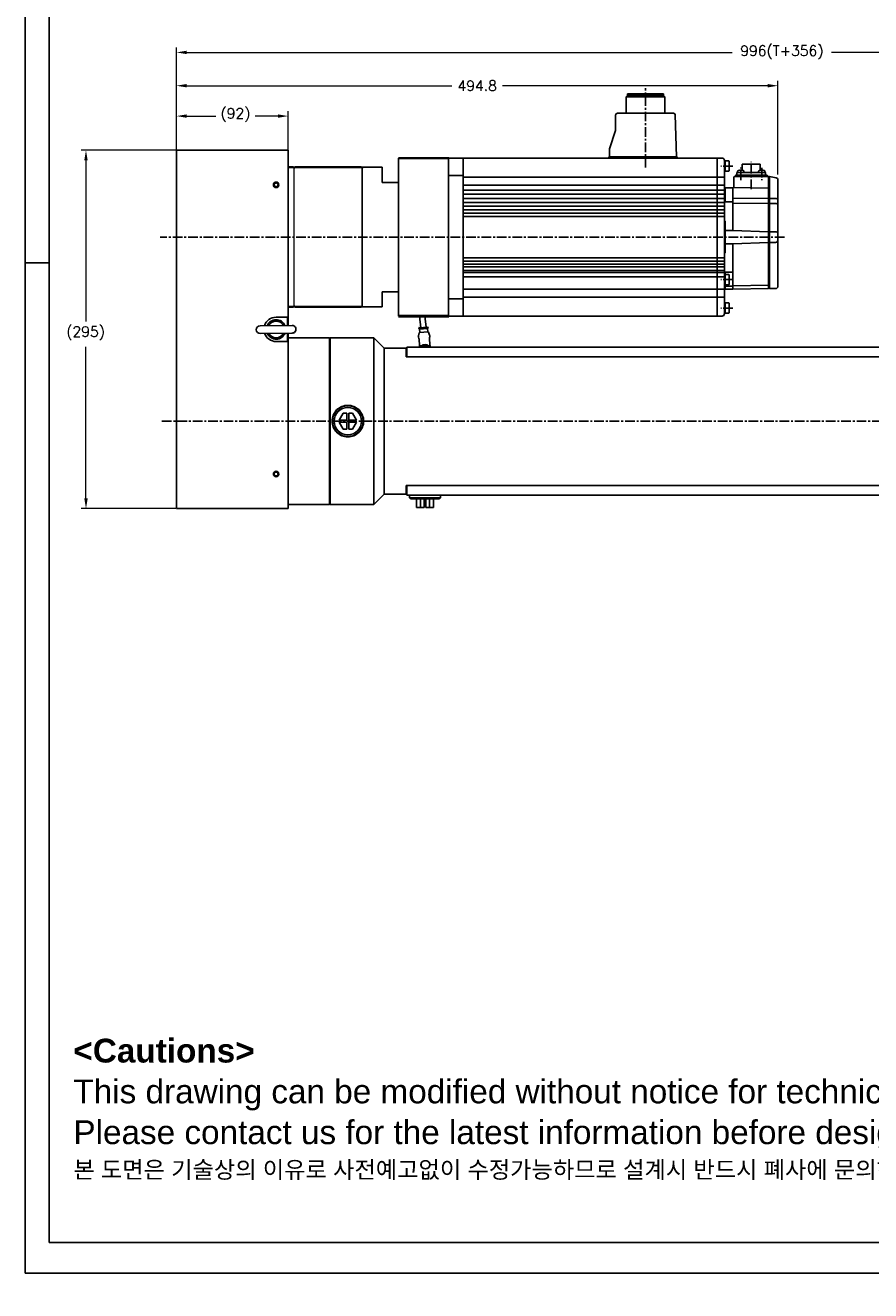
# Model space of a CAD drawing. Extents: x 0 to 2359, y -14 to 1663.
# Tile 1 of 37: x 0 to 695, y -14 to 1027. Entities that reach past the tile are written whole.
import ezdxf

# ---------------------------------------------------------------- set-up
doc = ezdxf.new("R2010")
doc.units = 0
doc.header["$LTSCALE"] = 25.4
doc.linetypes.add('CENTER', pattern=[2, 1.25, -0.25, 0.25, -0.25])
doc.layers.get('0').update_dxf_attribs({"linetype": 'CONTINUOUS'})
doc.layers.get('Defpoints').update_dxf_attribs({"linetype": 'CONTINUOUS'})
for name, color, linetype, lineweight in [('AM_0', 7, 'CONTINUOUS', 50), ('AM_5_Dimension', 6, 'CONTINUOUS', 13), ('ATA-DIM', 252, 'CONTINUOUS', 25), ('ATA-TEXT', 7, 'CONTINUOUS', 25), ('Layer0000', 7, 'CONTINUOUS', 25), ('외형선(ISO)', 7, 'CONTINUOUS', 35)]:
    doc.layers.add(name, color=color, linetype=linetype, lineweight=lineweight)
doc.layers.add('ATA-CENTER', color=133, linetype='CENTER')
doc.styles.get("Standard").update_dxf_attribs({"font": 'simplex.shx'})
doc.styles.add('주 문자 (ISO)', font='arial.ttf')
doc.dimstyles.new('ata_A1', dxfattribs={"dimtxt": 4.2, "dimasz": 4.2, "dimexe": 2, "dimexo": 2, "dimgap": 2, "dimtad": 0, "dimtih": 1, "dimtoh": 1, "dimdec": 6, "dimdsep": 46, "dimtxsty": 'Standard', "dimcen": 0, "dimclrd": 252, "dimclre": 252, "dimclrt": 4, "dimadec": 6, "dimazin": 2, "dimtfac": 1, "dimtdec": 6, "dimtofl": 0, "dimtmove": 0, "dimatfit": 3, "dimfxl": 0, "dimtolj": 1, "dimtzin": 0, "dimlwd": 0, "dimlwe": 0, "dimarcsym": 0})

# ---------------------------------------------------------------- blocks, each defined once
blk = doc.blocks.new('DEH')
at = {"color": 0, "ltscale": 5}
blk.add_line((12758.4, -3927.5), (12758.4, -3797.5), dxfattribs=at)
for p, q in [((12667.8, -3920), (12667.8, -3805)), ((12728.6, -3805), (12744.9, -3805)), ((12744.9, -3817.5), (12744.9, -3805)), ((12744.9, -3907.5), (12744.9, -3920)), ((12728.6, -3920), (12744.9, -3920))]:
    blk.add_line(p, q)
at = {"color": 7}
for p, q in [((12728.6, -3920), (12728.6, -3805)), ((12728.6, -3919.5), (12728.6, -3805.5))]:
    blk.add_line(p, q, dxfattribs=at)
at = {"ltscale": 5}
for p, q in [((12758.4, -3817.5), (12744.9, -3817.5)), ((12758.4, -3907.5), (12744.9, -3907.5))]:
    blk.add_line(p, q, dxfattribs=at)
at = {"layer": 'AM_0'}
blk.add_line((12758.4, -3927.5), (12799.9, -3927.5), dxfattribs=at)
at = {"layer": 'AM_5_Dimension', "color": 0}
for p, q in [((12672.6, -3919.5), (12672.6, -3805.5)), ((12728.6, -3805), (12728.6, -3920))]:
    blk.add_line(p, q, dxfattribs=at)
at = {"layer": 'Layer0000', "color": 7, "linetype": 'Continuous', "lineweight": 25}
for p, q in [((12799.6, -3811.7), (12799.6, -3797.5)), ((12799.6, -3913.4), (12799.6, -3811.7)), ((12799.6, -3913.4), (12799.6, -3927.5))]:
    blk.add_line(p, q, dxfattribs=at)
at = {"layer": '외형선(ISO)'}
for p, q in [((12799.9, -3797.5), (12758.4, -3797.5)), ((12672.1, -3805), (12667.8, -3805)), ((12672.6, -3805.5), (12672.1, -3805)), ((12673.1, -3805), (12672.6, -3805.5)), ((12673.1, -3805), (12728.1, -3805)), ((12728.6, -3805.5), (12728.1, -3805)), ((12728.6, -3805.5), (12729.1, -3805)), ((12667.8, -3920), (12672.1, -3920)), ((12672.6, -3919.5), (12672.1, -3920)), ((12672.6, -3919.5), (12673.1, -3920)), ((12673.1, -3920), (12728.1, -3920)), ((12728.6, -3919.5), (12728.1, -3920))]:
    blk.add_line(p, q, dxfattribs=at)
blk = doc.blocks.new('*D15102')
at = {"layer": 'ATA-DIM', "color": 252, "lineweight": 0}
for p, q in [((123.8, 924.3), (45.9, 924.3)), ((49.9, 915.9), (49.9, 783.2)), ((49.9, 637.7), (49.9, 762.4)), ((123.8, 629.3), (45.9, 629.3))]:
    blk.add_line(p, q, dxfattribs=at)
at = {"layer": 'ATA-DIM', "color": 252}
for points in [[(51.3, 915.9), (48.5, 915.9), (49.9, 924.3)], [(48.5, 637.7), (51.3, 637.7), (49.9, 629.3)]]:
    blk.add_solid(points, dxfattribs=at)
at = {"layer": 'Defpoints', "color": 0}
for p in [(49.9, 924.3), (127.8, 924.3), (127.8, 629.3)]:
    blk.add_point(p, dxfattribs=at)
at = {"layer": 'ATA-DIM', "color": 4, "insert": (33.7, 779.2), "char_height": 8.4, "attachment_point": 1}
blk.add_mtext('\\A1;(295)', dxfattribs=at)
blk = doc.blocks.new('*D15103')
at = {"layer": 'ATA-DIM', "color": 252, "lineweight": 0}
for p, q in [((124.3, 924.3), (124.3, 956.4)), ((132.7, 952.4), (156.6, 952.4)), ((207.9, 952.4), (189, 952.4)), ((216.3, 924.3), (216.3, 956.4))]:
    blk.add_line(p, q, dxfattribs=at)
at = {"layer": 'ATA-DIM', "color": 252}
for points in [[(132.7, 953.8), (132.7, 951), (124.3, 952.4)], [(207.9, 951), (207.9, 953.8), (216.3, 952.4)]]:
    blk.add_solid(points, dxfattribs=at)
at = {"layer": 'Defpoints', "color": 0}
for p in [(216.3, 952.4), (124.3, 920.3), (216.3, 920.3)]:
    blk.add_point(p, dxfattribs=at)
at = {"layer": 'ATA-DIM', "color": 4, "insert": (160.6, 958.8), "char_height": 8.4, "attachment_point": 1}
blk.add_mtext('\\A1;(92)', dxfattribs=at)
blk = doc.blocks.new('*D15191')
at = {"layer": 'ATA-DIM', "color": 252, "lineweight": 0}
for p, q in [((124.3, 927.8), (124.3, 981.4)), ((619.1, 904.2), (619.1, 981.4)), ((132.7, 977.4), (350.9, 977.4)), ((610.7, 977.4), (392.5, 977.4))]:
    blk.add_line(p, q, dxfattribs=at)
at = {"layer": 'ATA-DIM', "color": 252}
for points in [[(132.7, 978.8), (132.7, 976), (124.3, 977.4)], [(610.7, 976), (610.7, 978.8), (619.1, 977.4)]]:
    blk.add_solid(points, dxfattribs=at)
at = {"layer": 'Defpoints', "color": 0}
for p in [(124.3, 977.4), (124.3, 923.8), (619.1, 900.2)]:
    blk.add_point(p, dxfattribs=at)
at = {"layer": 'ATA-DIM', "color": 4, "insert": (371.7, 977.4), "char_height": 8.4, "attachment_point": 5}
blk.add_mtext('\\A1;494.8', dxfattribs=at)
blk = doc.blocks.new('*D15104')
at = {"layer": 'ATA-DIM', "color": 252, "lineweight": 0}
for p, q in [((124.3, 927.8), (124.3, 1008.8)), ((132.7, 1004.8), (581.4, 1004.8)), ((1111.9, 1004.8), (663.2, 1004.8)), ((1120.3, 777.3), (1120.3, 1008.8))]:
    blk.add_line(p, q, dxfattribs=at)
at = {"layer": 'ATA-DIM', "color": 252}
for points in [[(132.7, 1006.2), (132.7, 1003.4), (124.3, 1004.8)], [(1111.9, 1003.4), (1111.9, 1006.2), (1120.3, 1004.8)]]:
    blk.add_solid(points, dxfattribs=at)
at = {"layer": 'Defpoints', "color": 0}
for p in [(1120.3, 1004.8), (124.3, 923.8), (1120.3, 773.3)]:
    blk.add_point(p, dxfattribs=at)
at = {"layer": 'ATA-DIM', "color": 4, "insert": (622.3, 1004.8), "char_height": 8.4, "attachment_point": 5}
blk.add_mtext('\\A1;996(T+356)', dxfattribs=at)
blk = doc.blocks.new('ata-Border-A1-002')
at = {"color": 253, "ltscale": 0.5}
for p, q in [((0, 594), (0, 0)), ((7, 297), (0, 297)), ((0, 0), (841, 0))]:
    blk.add_line(p, q, dxfattribs=at)
at = {"ltscale": 0.5}
blk.add_line((7, 9), (7, 585), dxfattribs=at)
blk.add_line((834, 9), (7, 9))

msp = doc.modelspace()

# ---------------------------------------------------------------- linework, layer by layer
at = {"color": 7, "linetype": 'Continuous'}
for p, q in [((495.2204271, 969.2115976), (494.2204271, 968.2115976)), ((495.2204271, 970.8015976), (510.0954271, 970.8015976)), ((495.2204271, 970.8015976), (495.2204271, 969.2115976)), ((510.0954271, 969.2115976), (495.2204271, 969.2115976)), ((510.0954271, 970.8015976), (524.9704271, 970.8015976)), ((524.9704271, 969.2115976), (510.0954271, 969.2115976)), ((524.9704271, 969.2115976), (524.9704271, 970.8015976)), ((525.9704271, 968.2115976), (524.9704271, 969.2115976)), ((494.2204271, 968.2115976), (494.1174751, 954.7515976)), ((494.2204271, 968.2115976), (510.0954271, 968.2115976)), ((510.0954271, 968.2115976), (525.9704271, 968.2115976)), ((526.0733791, 954.7515976), (525.9704271, 968.2115976)), ((485.5954271, 953.2515976), (485.5954271, 940.5515976)), ((533.1386457, 954.7515976), (487.0954271, 954.7515976)), ((534.6380049, 953.2954385), (535.5866884, 918.8015976)), ((485.5954271, 940.5515976), (480.5954271, 925.5515976)), ((573.0954271, 917.8015976), (348.0954271, 917.8015976)), ((360.0954271, 917.8015976), (360.0954271, 787.8015976)), ((480.0954271, 918.8015976), (480.0954271, 917.8015976)), ((480.5954271, 925.5515976), (480.5954271, 918.8015976)), ((536.0954271, 917.8015976), (536.0954271, 918.8015976)), ((569.0954271, 787.801758), (569.0954271, 917.801558)), ((575.0954271, 915.8015976), (575.0954271, 789.8015976)), ((578.6954271, 915.5517574), (575.0954271, 915.5517574)), ((578.6954271, 907.0517574), (575.0954271, 907.0517574)), ((575.5954271, 915.5517574), (575.5954271, 907.0517574)), ((578.6954271, 915.5517574), (579.0954271, 915.1517574)), ((578.6954271, 907.0517574), (579.0954271, 907.4517574)), ((579.0954271, 915.1517574), (579.0954271, 907.4517574)), ((585.7153487, 906.001597), (585.7894734, 906.8488459)), ((604.4953487, 912.8015976), (589.6953487, 912.8015976)), ((589.6953487, 912.8015976), (589.6953487, 907.8926854)), ((591.1412241, 906.8488459), (591.2153487, 906.001597)), ((602.9753487, 906.001597), (603.0494734, 906.8488459)), ((604.4953487, 907.8926854), (604.4953487, 912.8015976)), ((608.4012241, 906.8488459), (608.4753487, 906.001597)), ((348.0954271, 903.6075675), (360.0954271, 903.6075675)), ((360.0954271, 902.2106043), (575.0954271, 902.2107647)), ((582.8954271, 894.301797), (582.8954271, 901.801597)), ((583.8954271, 902.801597), (611.3954271, 902.801597)), ((584.0953487, 902.801597), (584.0953487, 903.801597)), ((584.0953487, 903.801597), (610.0953487, 903.801597)), ((610.0953487, 902.801597), (584.0953487, 902.801597)), ((585.3953487, 906.001597), (608.7953487, 906.001597)), ((585.3953487, 903.801597), (585.3953487, 906.001597)), ((591.2153487, 906.001597), (585.7153487, 906.001597)), ((608.4753487, 906.001597), (602.9753487, 906.001597)), ((608.7953487, 906.001597), (608.7953487, 903.801597)), ((610.0953487, 903.801597), (610.0953487, 902.801597)), ((611.3954271, 902.801597), (612.0954271, 902.801597)), ((611.3954271, 810.401597), (611.3954271, 902.801597)), ((617.5144853, 901.6403702), (612.0954271, 902.801597)), ((612.0954271, 902.801597), (612.0954271, 810.401597)), ((619.0954271, 812.401597), (619.0954271, 899.6847654)), ((575.0954271, 895.4081037), (360.0954271, 895.4079433)), ((575.0954271, 891.3897646), (360.0954271, 891.3896041)), ((575.0954271, 888.0780279), (360.0954271, 888.0778675)), ((575.0954271, 893.101597), (575.0954271, 892.751597)), ((575.0954271, 892.751597), (575.0954271, 890.301597)), ((575.0954271, 890.301597), (575.0954271, 852.801597)), ((575.7954271, 887.301397), (575.0954271, 887.301597)), ((575.7954271, 893.301397), (575.2954271, 893.301597)), ((575.7954271, 893.301797), (575.7954271, 881.801597)), ((581.8954271, 893.301797), (575.7954271, 893.301797)), ((575.7954271, 890.301397), (575.7954271, 893.301397)), ((581.8954271, 858.301597), (581.8954271, 893.301797)), ((611.3954271, 893.0883504), (582.6983342, 893.7056928)), ((575.0954271, 884.6532236), (360.0954271, 884.6530631)), ((575.0954271, 881.345118), (360.0954271, 881.3449576)), ((575.0954271, 878.3416954), (360.0954271, 878.341535)), ((575.0954271, 875.1859193), (360.0954271, 875.1857589)), ((575.0954271, 865.801597), (575.0954271, 881.801597)), ((575.0954271, 881.801597), (581.8954271, 881.801597)), ((581.8954271, 884.8883291), (611.3954271, 884.6208129)), ((581.8954271, 880.7132193), (611.3954271, 880.4703971)), ((612.0954271, 884.6208129), (617.0954271, 884.6208129)), ((612.0954271, 880.4703971), (617.0954271, 880.4703971)), ((575.0954271, 872.5517574), (360.0954271, 872.551597)), ((575.0954271, 869.8017574), (360.0954271, 869.801597)), ((575.5954271, 865.801597), (575.0954271, 865.801597)), ((575.7954271, 865.601597), (575.7954271, 840.001597)), ((581.8954271, 858.301597), (575.7954271, 858.301597)), ((611.3954271, 857.201597), (581.8954271, 858.301597)), ((612.0954271, 857.201597), (617.0954271, 857.201597)), ((575.0954271, 852.801597), (575.0954271, 815.301597)), ((575.7954271, 840.001597), (575.7954271, 852.801397)), ((581.8954271, 847.301597), (575.7954271, 847.301597)), ((611.3954271, 848.401597), (581.8954271, 847.301597)), ((581.8954271, 809.801597), (581.8954271, 847.301597)), ((612.0954271, 848.401597), (617.0954271, 848.401597)), ((575.0954271, 835.8017244), (360.0954271, 835.8015639)), ((575.0954271, 823.801597), (575.0954271, 839.801597)), ((575.0954271, 839.801597), (575.5954271, 839.801597)), ((575.0954271, 833.0625458), (360.0954271, 833.0623853)), ((575.0954271, 830.4175955), (360.0954271, 830.4174351)), ((575.0954271, 828.2371253), (360.0954271, 828.2369648)), ((575.0954271, 825.2882194), (360.0954271, 825.2880589)), ((575.0954271, 823.6616298), (360.0954271, 823.6614693)), ((581.8954271, 823.801597), (575.0954271, 823.801597)), ((575.7954271, 822.0517574), (575.7954271, 823.801597)), ((575.0954271, 820.0017574), (360.0954271, 820.001597)), ((578.6954271, 822.0517574), (575.0954271, 822.0517574)), ((575.0954271, 815.301597), (575.0954271, 812.851597)), ((575.0954271, 813.5517574), (578.6954271, 813.5517574)), ((575.0954271, 812.851597), (575.0954271, 812.501597)), ((575.5954271, 822.0517574), (575.5954271, 813.5517574)), ((575.7954271, 813.5517574), (575.7954271, 809.801597)), ((575.7954271, 812.301397), (575.7954271, 813.5517574)), ((579.0954271, 821.6517574), (578.6954271, 822.0517574)), ((578.6954271, 813.5517574), (579.0954271, 813.9517574)), ((579.0954271, 813.9517574), (579.0954271, 821.6517574)), ((611.3954271, 813.1511559), (582.0918454, 812.6263144)), ((348.0953271, 801.9955603), (360.0954271, 801.9955603)), ((575.0954271, 809.8017574), (360.0954271, 809.801597)), ((360.0954271, 803.3925897), (575.0954271, 803.3927502)), ((575.2954271, 812.301597), (575.7954271, 812.301397)), ((575.7954271, 812.301397), (581.8954271, 812.301397)), ((581.8954269, 809.801597), (575.7954271, 809.801597)), ((611.3954271, 810.401597), (581.8954271, 809.8732375)), ((612.0954271, 810.801597), (611.3954271, 810.801597)), ((612.0954271, 810.401597), (617.0954271, 810.401597)), ((575.0954271, 798.5517574), (578.6954271, 798.5517574)), ((575.5954271, 790.0517574), (575.5954271, 798.5517574)), ((579.0954271, 798.1517574), (578.6954271, 798.5517574)), ((579.0954271, 798.1517574), (579.0954271, 790.4517574)), ((573.0954271, 787.8015976), (348.0954271, 787.8015976)), ((575.0954271, 790.0517574), (578.6954271, 790.0517574)), ((579.0954271, 790.4517574), (578.6954271, 790.0517574))]:
    msp.add_line(p, q, dxfattribs=at)
for p, q in [((124.2953176, 923.8015976), (124.2953176, 629.8015976)), ((216.2953176, 924.3015976), (124.7953176, 924.3015976)), ((216.2953176, 924.3015976), (216.2953176, 923.8015976)), ((216.2953176, 782.8015976), (216.2953176, 923.8015976)), ((348.0954271, 903.6076011), (348.0954271, 917.8015976)), ((348.0954271, 917.8015976), (348.0954271, 787.8015976)), ((480.0954271, 918.8015976), (536.0954271, 918.8015976)), ((348.0954271, 903.6076011), (348.0954271, 801.995594)), ((348.0954271, 787.8015976), (348.0954271, 801.995594)), ((206.2953176, 786.8015976), (216.2953176, 786.8015976)), ((215.7953176, 786.8015976), (215.7953176, 780.0858322)), ((216.2953176, 780.0928807), (216.2953176, 786.8015976)), ((325.2415178, 778.068198), (324.2021401, 787.8015976)), ((329.7160785, 778.5460124), (328.727724, 787.8015976)), ((219.39961, 780.1366419), (193.1022228, 779.7659273)), ((193.1910252, 773.4665532), (219.4884123, 773.8372678)), ((196.7953176, 779.8179889), (196.7953176, 779.9240966)), ((215.7953176, 773.7852062), (215.7953176, 766.8015976)), ((216.2953176, 766.8015976), (216.2953176, 773.7922547)), ((324.0417807, 774.1267341), (323.3644099, 771.4682856)), ((324.1364418, 778.5809339), (323.7388533, 777.0505995)), ((331.4212845, 777.5704559), (323.7388533, 777.0505995)), ((330.8211546, 778.5332765), (324.1364418, 778.0809339)), ((331.3161296, 774.756937), (324.2220856, 774.2768957)), ((324.4132484, 774.4902887), (324.2377125, 777.0843564)), ((325.2339319, 778.1551991), (325.1225231, 779.8015976)), ((329.7236645, 778.4590113), (329.632814, 779.8015976)), ((330.8211546, 779.0332765), (331.4212845, 777.5704559)), ((331.0979613, 774.9426313), (330.9224253, 777.536699)), ((331.5150205, 774.6324349), (332.5443612, 772.0894765)), ((332.7791347, 770.834767), (332.7566941, 771.1663945)), ((216.2953176, 766.8015976), (206.2953176, 766.8015976)), ((216.2953176, 629.8015976), (216.2953176, 766.8015976)), ((216.9580724, 769.8015976), (250.2953176, 769.8015976)), ((250.2953176, 769.3015976), (250.7953176, 769.8015976)), ((250.2953176, 632.8015976), (250.2953176, 769.8015976)), ((286.7953176, 769.8015976), (250.7953176, 769.8015976)), ((250.7953176, 769.8015976), (250.7953176, 632.8015976)), ((295.2953176, 761.3015976), (286.7953176, 769.8015976)), ((286.7953176, 769.8015976), (286.7953176, 632.8015976)), ((313.2953176, 761.3015976), (295.2953176, 761.3015976)), ((295.2953176, 761.3015976), (295.2953176, 641.3015976)), ((313.2953176, 754.3015976), (313.2953176, 761.3015976)), ((313.7953176, 760.8015976), (313.2953176, 761.3015976)), ((313.7953176, 754.3015976), (313.7953176, 762.3015976)), ((313.7953176, 762.3015976), (983.7953176, 762.3015976)), ((323.3008105, 770.1933857), (323.2783699, 770.5250132)), ((323.9055053, 768.6631053), (324.2512025, 763.5543964)), ((324.7953176, 763.3015976), (324.7953176, 762.9015976)), ((324.8953176, 762.9015976), (324.7953176, 762.9015976)), ((324.7953176, 762.9015976), (324.7953176, 762.3015976)), ((325.4953176, 763.4015976), (324.8953176, 763.4015976)), ((324.8953176, 762.9015976), (324.9953176, 762.9015976)), ((324.9853176, 762.5398916), (324.9953176, 762.5398916)), ((324.9853176, 762.4864879), (324.9853176, 762.5398916)), ((324.9853176, 762.4864879), (324.9953176, 762.4864879)), ((324.9853176, 762.4213539), (324.9853176, 762.4864879)), ((324.9853176, 762.4213539), (324.9953176, 762.4213539)), ((324.9853176, 762.4015976), (324.9853176, 762.4213539)), ((324.9853176, 762.4015976), (324.9853176, 762.3015976)), ((324.9953176, 762.4015976), (324.9853176, 762.4015976)), ((324.9953176, 762.3015976), (324.9953176, 762.9015976)), ((325.0053176, 762.3015976), (325.0053176, 762.8915976)), ((332.0953176, 763.4015976), (325.4953176, 763.4015976)), ((325.5053176, 763.3915976), (332.0853176, 763.3915976)), ((332.6953176, 763.4015976), (332.0953176, 763.4015976)), ((332.7318084, 764.1282638), (332.3861112, 769.2369727)), ((332.5853176, 762.8915976), (332.5853176, 762.3015976)), ((332.5953176, 762.9015976), (332.5953176, 762.3015976)), ((332.6953176, 762.9015976), (332.5953176, 762.9015976)), ((332.6953176, 762.9015976), (332.7953176, 762.9015976)), ((332.7953176, 762.9015976), (332.7953176, 763.3015976)), ((332.7953176, 762.3015976), (332.7953176, 762.9015976)), ((333.356559, 762.3015976), (333.3363669, 762.5999972)), ((313.7953176, 754.3015976), (313.2953176, 754.3015976)), ((983.7953176, 754.3015976), (313.7953176, 754.3015976)), ((264.4904255, 700.5065197), (258.2468697, 700.5448178)), ((261.5027411, 694.824739), (258.2468697, 700.5448178)), ((258.2566839, 702.1447877), (261.5824818, 707.8244944)), ((258.2566839, 702.1447877), (264.5002398, 702.1064896)), ((261.5824818, 707.8244944), (264.535203, 707.8063824)), ((264.4554623, 694.806627), (264.4904255, 700.5065197)), ((264.5002398, 702.1064896), (264.535203, 707.8063824)), ((266.0903954, 700.4967055), (266.0554322, 694.7968127)), ((272.3339513, 700.4584074), (266.0903954, 700.4967055)), ((266.1351729, 707.7965682), (266.1002097, 702.0966754)), ((266.1002097, 702.0966754), (272.3437655, 702.0583773)), ((266.1351729, 707.7965682), (269.0878941, 707.7784561)), ((272.3339513, 700.4584074), (269.0081534, 694.7787007)), ((269.0878941, 707.7784561), (272.3437655, 702.0583773)), ((264.4554623, 694.806627), (261.5027411, 694.824739)), ((269.0081534, 694.7787007), (266.0554322, 694.7968127)), ((313.2953176, 648.3015976), (313.7953176, 648.3015976)), ((313.2953176, 641.3015976), (313.2953176, 648.3015976)), ((313.7953176, 648.3015976), (313.7953176, 640.3015976)), ((313.7953176, 648.3015976), (983.7953176, 648.3015976)), ((295.2953176, 641.3015976), (286.7953176, 632.8015976)), ((313.2953176, 641.3015976), (295.2953176, 641.3015976)), ((313.7953176, 641.8015976), (313.2953176, 641.3015976)), ((983.7953176, 640.3015976), (313.7953176, 640.3015976)), ((316.0953176, 638.0953451), (316.0953176, 640.3015976)), ((341.4953176, 638.0953451), (316.0953176, 638.0953451)), ((317.4701286, 637.3015976), (316.0953176, 638.0953451)), ((317.4701286, 637.3015976), (340.1205066, 637.3015976)), ((321.7471737, 637.3015976), (321.7471737, 630.3015976)), ((325.0053387, 637.3015976), (325.0053387, 630.3015976)), ((327.9580669, 630.3015976), (327.9580669, 637.3015976)), ((327.9907444, 630.3015976), (327.9907444, 637.3015976)), ((327.9999171, 637.3015976), (327.9999171, 630.3015976)), ((328.0325946, 637.3015976), (328.0325946, 630.3015976)), ((329.5580406, 637.3015976), (329.5580406, 630.3015976)), ((332.5107688, 637.3015976), (332.5107688, 630.3015976)), ((335.8342888, 630.3015976), (335.8342888, 637.3015976)), ((335.8434615, 637.3015976), (335.8434615, 630.3015976)), ((340.1205066, 637.3015976), (341.4953176, 638.0953451)), ((341.4953176, 638.0953451), (341.4953176, 640.3015976)), ((124.7953176, 629.3015976), (216.2953176, 629.3015976)), ((216.2953176, 632.8015976), (250.2953176, 632.8015976)), ((216.2953176, 629.8015976), (216.2953176, 629.3015976)), ((250.2953176, 633.3015976), (250.7953176, 632.8015976)), ((286.7953176, 632.8015976), (250.7953176, 632.8015976)), ((321.7471737, 630.3015976), (325.0053387, 630.3015976)), ((325.0053387, 630.3015976), (327.9580669, 630.3015976)), ((327.9907444, 630.3015976), (327.9580669, 630.3015976)), ((327.9999171, 630.3015976), (327.9907444, 630.3015976)), ((328.0325946, 630.3015976), (327.9999171, 630.3015976)), ((329.5580406, 630.3015976), (332.5107688, 630.3015976)), ((332.5107688, 630.3015976), (335.8342888, 630.3015976)), ((335.8434615, 630.3015976), (335.8342888, 630.3015976))]:
    msp.add_line(p, q)
for centre, radius in [((206.2953176, 895.8015976), 2.25), ((206.2953176, 895.8015976), 1.621), ((265.2953176, 701.3015976), 12.7), ((265.2953176, 701.3015976), 11.325189), ((206.2953176, 657.8015976), 2.25), ((206.2953176, 657.8015976), 1.621)]:
    msp.add_circle(centre, radius)
for centre, radius, start, end in [((487.0954271, 953.2515976), 1.5, 90, 180), ((533.1386457, 953.2515976), 1.5, 1.6748379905, 90), ((586.7856681, 906.7616901), 1, 106.2570278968, 174.9999999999), ((588.4653487, 901.001597), 7, 90, 106.2570278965), ((588.4653487, 901.001597), 7, 73.7429721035, 90), ((590.1450294, 906.7616901), 1, 5.0000000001, 73.7429721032), ((604.0456681, 906.7616901), 1, 106.2570278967, 174.9999999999), ((605.7253487, 901.001597), 7, 90, 106.2570278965), ((605.7253487, 901.001597), 7, 73.7429721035, 90), ((607.4050294, 906.7616901), 1, 5.0000000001, 73.7429721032), ((583.8954271, 901.801597), 1, 90, 180), ((617.0954271, 899.6847654), 2, 0, 77.905242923), ((575.2954271, 893.101597), 0.2, 90, 180), ((581.8954271, 894.301797), 1, 270, 0), ((617.0954271, 882.6208129), 2, 0, 90), ((617.0954271, 878.4703971), 2, 0, 90), ((575.5954271, 865.601597), 0.2, 0, 90), ((617.0954271, 855.201597), 2, 0, 90), ((617.0954271, 850.401597), 2, 270, 0), ((575.5954271, 840.001597), 0.2, 270, 0), ((575.2954271, 812.501597), 0.2, 180, 270), ((582.0954269, 812.4263465), 0.2, 91.0260857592, 180), ((617.0954271, 812.401597), 2, 270, 0)]:
    msp.add_arc(centre, radius, start, end, dxfattribs=at)
for centre, radius, start, end in [((124.7953176, 923.8015976), 0.5, 90, 180), ((573.0954271, 915.8015976), 2, 0, 90), ((206.2953176, 776.8015976), 10, 90, 162.4468319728), ((206.2953176, 776.8015976), 8, 23.9956833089, 157.6196082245), ((206.2953176, 776.8015976), 6.88914, 28.0168883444, 153.598403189), ((573.0954271, 789.8015976), 2, 270, 0), ((193.146624, 776.6162403), 3.15, 90.8076457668, 270.8076457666), ((206.2953176, 776.8015976), 10, 199.1684595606, 270), ((206.2953176, 776.8015976), 8, 203.9956833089, 337.6196082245), ((206.2953176, 776.8015976), 6.88914, 208.0168883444, 333.598403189), ((219.4440112, 776.9869549), 3.15, 270.8076457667, 90.8076457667), ((219.4453176, 776.8015976), 3.15, 287.7527901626, 2.0898525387), ((326.2715249, 770.7275547), 3, 165.7052448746, 183.8712014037), ((324.2355884, 774.077352), 0.2, 93.8712014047, 165.7052448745), ((324.2137047, 774.4767859), 0.2, 273.8712014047, 3.8712014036), ((331.2975049, 774.956134), 0.2, 183.8712014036, 273.8712014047), ((331.3296323, 774.5573933), 0.2, 22.0371579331, 93.8712014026), ((329.7635391, 770.9638531), 3, 3.8712014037, 22.0371579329), ((328.7953176, 759.3515976), 5, 143.1301023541, 143.842991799), ((324.8953176, 763.3015976), 0.1, 90, 180), ((325.4953176, 762.9015976), 0.5, 90, 180), ((325.5053176, 762.8915976), 0.5, 90, 180), ((328.7953176, 759.3515976), 5, 54.0959314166, 125.9040685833), ((328.7953176, 759.3515976), 4.7, 59.5082382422, 120.4917617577), ((328.7953176, 759.3515976), 4.1, 81.0427839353, 98.9572160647), ((332.0853176, 762.8915976), 0.5, 0, 90), ((332.0953176, 762.9015976), 0.5, 0, 90), ((332.6953176, 763.3015976), 0.1, 0, 90), ((328.7953176, 759.3515976), 5, 36.1570082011, 36.8698976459), ((124.7953176, 629.8015976), 0.5, 180, 270)]:
    msp.add_arc(centre, radius, start, end)
for points, knots in [([(332.7800262, 770.8346522), (332.7806212, 770.8257218), (332.7805877, 770.8168292), (332.779513, 770.8005633), (332.7785574, 770.7930598), (332.7754744, 770.7756298), (332.7729865, 770.7664901), (332.7690375, 770.7539992), (332.7674197, 770.7496258), (332.7639087, 770.7406356), (332.7622013, 770.7367837), (332.7571948, 770.725841), (332.754492, 770.7206573), (332.7460023, 770.7047145), (332.7396367, 770.6936849), (332.7323521, 770.6815008)], [0, 0, 0, 0, 0.002812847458, 0.002812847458, 0.005364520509, 0.005364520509, 0.009288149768, 0.009288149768, 0.012472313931, 0.012472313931, 0.017212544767, 0.017212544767, 0.027993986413, 0.027993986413, 0.04903223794, 0.04903223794, 0.04903223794, 0.04903223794]), ([(323.3678146, 770.0478193), (323.3581409, 770.0599302), (323.3498826, 770.0706088), (323.3384723, 770.0866954), (323.3349069, 770.0916949), (323.326275, 770.1061599), (323.3222895, 770.112904), (323.3138637, 770.1318673), (323.3101175, 770.1415358), (323.3035552, 770.1647743), (323.300924, 770.1788685), (323.2999426, 770.1931519)], [0, 0, 0, 0, 0.022971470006, 0.022971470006, 0.034367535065, 0.034367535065, 0.040556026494, 0.040556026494, 0.044492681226, 0.044492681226, 0.048992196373, 0.048992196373, 0.048992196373, 0.048992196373]), ([(323.3678146, 770.0478193), (323.3665494, 770.0494032), (323.3350728, 770.0890109), (323.3397045, 770.0902933), (323.371253, 770.0502374)], [0.42248596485, 0.42248596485, 0.42248596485, 0.42248596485, 0.42857142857, 0.58042167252, 0.58042167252, 0.58042167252, 0.58042167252]), ([(323.5647294, 769.7607958), (323.4985191, 769.8723851), (323.441209, 769.9553815), (323.3906689, 770.0250666), (323.3794339, 770.0398505), (323.371253, 770.0502374)], [0, 0, 0, 0, 0.070625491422, 0.070625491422, 0.096970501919, 0.096970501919, 0.096970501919, 0.096970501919]), ([(323.8940697, 768.783979), (323.8803442, 768.8974939), (323.8584727, 769.0093304), (323.8042514, 769.221732), (323.7707779, 769.3239062), (323.725172, 769.4399326), (323.7145129, 769.4656021), (323.7037744, 769.4902757)], [0, 0, 0, 0, 0.034494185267, 0.034494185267, 0.070853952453, 0.070853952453, 0.081689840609, 0.081689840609, 0.081689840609, 0.081689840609]), ([(324.0326737, 762.3469887), (324.054299, 762.3944373), (324.077366, 762.4497986), (324.130641, 762.5968955), (324.1613197, 762.6962965), (324.1882754, 762.8087905)], [0, 0, 0, 0, 0.032805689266, 0.032805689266, 0.075664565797, 0.075664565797, 0.075664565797, 0.075664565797]), ([(324.2459105, 763.1530047), (324.2407844, 763.0975321), (324.2339238, 763.0432287), (324.2255035, 762.9906061), (324.2161398, 762.9320873), (324.2049393, 762.8755965), (324.1926423, 762.8224138), (324.1915661, 762.8177595), (324.1904842, 762.8131301), (324.1893969, 762.8085255)], [0.075027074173, 0.075027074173, 0.075027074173, 0.075027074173, 0.107142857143, 0.107142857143, 0.107142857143, 0.142857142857, 0.142857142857, 0.142857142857, 0.145982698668, 0.145982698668, 0.145982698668, 0.145982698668]), ([(324.2088408, 762.9010872), (324.2213976, 762.9663546), (324.2320324, 763.0356901), (324.2515544, 763.2107375), (324.2577605, 763.3213694), (324.2561512, 763.4325775)], [0.020990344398, 0.020990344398, 0.020990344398, 0.020990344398, 0.044178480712, 0.044178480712, 0.077732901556, 0.077732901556, 0.077732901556, 0.077732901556]), ([(324.2462443, 763.1529493), (324.2568728, 763.2673975), (324.2598458, 763.3903823), (324.2529907, 763.5261629), (324.2521574, 763.5402851), (324.2512025, 763.5543964)], [0, 0, 0, 0, 0.036569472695, 0.036569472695, 0.040812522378, 0.040812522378, 0.040812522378, 0.040812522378]), ([(332.3913801, 769.6418764), (332.3806055, 769.5275462), (332.3774637, 769.4046154), (332.3841818, 769.267613), (332.3850749, 769.2522862), (332.3861112, 769.2369727)], [0, 0, 0, 0, 0.036577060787, 0.036577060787, 0.041181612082, 0.041181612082, 0.041181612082, 0.041181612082]), ([(332.4335539, 769.9146457), (332.4197129, 769.846741), (332.4079166, 769.7741269), (332.3863468, 769.591011), (332.3794318, 769.4749343), (332.3811585, 769.3582851)], [0.021823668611, 0.021823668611, 0.021823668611, 0.021823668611, 0.046355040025, 0.046355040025, 0.081549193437, 0.081549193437, 0.081549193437, 0.081549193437]), ([(332.3913801, 769.6418764), (332.3965097, 769.6963072), (332.4111922, 769.8100187), (332.4343606, 769.9209089), (332.4479444, 769.9781642), (332.4489781, 769.9824798)], [0.075641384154, 0.075641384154, 0.075641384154, 0.075641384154, 0.107142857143, 0.142857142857, 0.145784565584, 0.145784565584, 0.145784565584, 0.145784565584]), ([(332.6036468, 770.4423892), (332.5820824, 770.3949526), (332.5590985, 770.3396327), (332.5061488, 770.1930051), (332.4757329, 770.0941858), (332.4489781, 769.9824798)], [0, 0, 0, 0, 0.032685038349, 0.032685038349, 0.075239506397, 0.075239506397, 0.075239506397, 0.075239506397]), ([(332.6756788, 770.5852612), (332.6632264, 770.5606919), (332.6493221, 770.5323697), (332.6162095, 770.4622211), (332.5963023, 770.4187706), (332.5759001, 770.3705656)], [0.044628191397, 0.044628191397, 0.044628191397, 0.044628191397, 0.068505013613, 0.068505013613, 0.09699652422, 0.09699652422, 0.09699652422, 0.09699652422]), ([(332.6752128, 770.5844246), (332.6577802, 770.5499945), (332.6263825, 770.4852308), (332.589506, 770.4027129), (332.5759001, 770.3705656)], [0.655813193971, 0.655813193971, 0.655813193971, 0.655813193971, 0.714285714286, 0.747278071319, 0.747278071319, 0.747278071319, 0.747278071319]), ([(332.7318084, 764.1282638), (332.7493091, 763.8696375), (332.8342585, 763.5321274), (332.9408771, 763.2827365), (332.9675444, 763.2262064)], [0, 0, 0, 0, 0.14285714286, 0.18990323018, 0.18990323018, 0.18990323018, 0.18990323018]), ([(332.7318084, 764.1282638), (332.7390026, 764.0219475), (332.7542731, 763.9152086), (332.7962292, 763.707489), (332.8239709, 763.6048705), (332.8893858, 763.4047282), (332.928668, 763.3086153), (332.967568, 763.2261573)], [0, 0, 0, 0, 0.03196783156, 0.03196783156, 0.06597153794, 0.06597153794, 0.10501495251, 0.10501495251, 0.10501495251, 0.10501495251]), ([(332.7430697, 764.0083619), (332.7566645, 763.8947149), (332.7783365, 763.7827098), (332.8318485, 763.5718919), (332.8646152, 763.4712505), (332.8992394, 763.3829037)], [0, 0, 0, 0, 0.034526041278, 0.034526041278, 0.070302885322, 0.070302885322, 0.070302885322, 0.070302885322]), ([(333.0858485, 763.0092117), (333.1532606, 762.8981947), (333.2090907, 762.8179037), (333.2533694, 762.7575169), (333.2620439, 762.7461686), (333.2683117, 762.7382399)], [0, 0, 0, 0, 0.072611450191, 0.072611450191, 0.095568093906, 0.095568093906, 0.095568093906, 0.095568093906]), ([(333.2532034, 762.7654596), (333.2610384, 762.7554471), (333.2997815, 762.7061482), (333.2963106, 762.7028213), (333.2683117, 762.7382399)], [0.39799953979, 0.39799953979, 0.39799953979, 0.39799953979, 0.42857142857, 0.57544528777, 0.57544528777, 0.57544528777, 0.57544528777]), ([(333.2532034, 762.7654596), (333.2669745, 762.7478614), (333.279003, 762.732575), (333.2940461, 762.7116611), (333.2983565, 762.7055832), (333.3071918, 762.6912335), (333.3107382, 762.685523), (333.3174965, 762.6714327), (333.3191872, 762.6677136), (333.3234149, 762.6574112), (333.3260697, 762.650129), (333.3319718, 762.6296141), (333.3347818, 762.6150641), (333.3357953, 762.6002375)], [0, 0, 0, 0, 0.029962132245, 0.029962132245, 0.044782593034, 0.044782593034, 0.052433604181, 0.052433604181, 0.054683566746, 0.054683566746, 0.05779365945, 0.05779365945, 0.062521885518, 0.062521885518, 0.062521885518, 0.062521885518]), ([(252.2953176, 701.3015976), (252.2953176, 702.9381452), (252.6231931, 704.6810913), (253.9511352, 707.8828772), (254.9509847, 709.342041), (257.2549263, 711.6459826), (258.7140679, 712.6457912), (261.9157769, 713.9737037), (263.6586959, 714.3015976), (265.2953176, 714.3015976), (266.9319393, 714.3015976), (268.6748583, 713.9737037), (271.8765673, 712.6457912), (273.3357089, 711.6459826), (275.6396504, 709.342041), (276.6395, 707.8828772), (277.9674421, 704.6810913), (278.2953176, 702.9381452), (278.2953176, 701.3015976)], [5.891704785, 5.891704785, 5.891704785, 5.891704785, 6.3826690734, 6.3826690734, 6.8736333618, 6.8736333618, 7.3646198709, 7.3646198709, 7.85560638, 7.85560638, 7.85560638, 8.3465928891, 8.3465928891, 8.8375793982, 8.8375793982, 9.3285436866, 9.3285436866, 9.819507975, 9.819507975, 9.819507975, 9.819507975]), ([(278.2953176, 701.3015976), (278.2953176, 699.6650499), (277.9674421, 697.9221039), (276.6395, 694.720318), (275.6396504, 693.2611541), (273.3357089, 690.9572126), (271.8765673, 689.9574039), (268.6748583, 688.6294915), (266.9319393, 688.3015976), (263.6586959, 688.3015976), (261.9157769, 688.6294915), (258.7140679, 689.9574039), (257.2549263, 690.9572126), (254.9509847, 693.2611541), (253.9511352, 694.720318), (252.6231931, 697.9221039), (252.2953176, 699.6650499), (252.2953176, 701.3015976)], [1.963901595, 1.963901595, 1.963901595, 1.963901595, 2.4548658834, 2.4548658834, 2.9458301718, 2.9458301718, 3.4368166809, 3.4368166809, 3.92780319, 3.92780319, 4.4187896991, 4.4187896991, 4.9097762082, 4.9097762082, 5.4007404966, 5.4007404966, 5.891704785, 5.891704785, 5.891704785, 5.891704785])]:
    msp.add_open_spline(points, degree=3, knots=knots)
for points in [[(332.7799838, 770.8348252), (332.7800072, 770.8347824), (332.7800214, 770.8347247), (332.7800262, 770.8346522)], [(323.2999613, 770.193329), (323.2999439, 770.1932834), (323.2999376, 770.1932244), (323.2999426, 770.1931519)], [(323.5647294, 769.7607958), (323.6092463, 769.6857682), (323.6576505, 769.5962535), (323.7037744, 769.4902757)], [(323.7427771, 769.3933467), (323.7208935, 769.4497321), (323.6984799, 769.5025372), (323.6761926, 769.5512287)], [(323.7427771, 769.3933467), (323.720793, 769.4499911), (323.6985169, 769.5024468), (323.67632, 769.5509576)], [(323.8940697, 768.783979), (323.8989142, 768.7439126), (323.9027677, 768.7035612), (323.9055053, 768.6631053)], [(324.0075982, 762.3015976), (324.019701, 762.3272566), (324.032608, 762.3552076), (324.0458175, 762.3850625)], [(324.0347402, 762.3465421), (324.0275776, 762.3308084), (324.0205154, 762.315825), (324.0135949, 762.3015738)], [(332.4335417, 769.9145891), (332.3995342, 769.7477289), (332.37825, 769.5547709), (332.3811585, 769.3582851)], [(332.6036468, 770.4423892), (332.6587933, 770.5636983), (332.7078216, 770.640471), (332.7323521, 770.6815008)], [(332.7430697, 764.0083619), (332.7383165, 764.0480974), (332.7345247, 764.0881217), (332.7318084, 764.1282638)], [(333.0858485, 763.0092117), (333.0268498, 763.1063728), (332.9593121, 763.2296225), (332.8992394, 763.3829037)], [(333.3359832, 762.5999713), (333.3360036, 762.6000185), (333.3360054, 762.6000897), (333.3359886, 762.600185)]]:
    msp.add_open_spline(points, degree=3)
at = {"layer": 'ATA-CENTER', "ltscale": 0.25}
for p, q in [((510.0954271, 909.9901504), (510.0954271, 975.28182)), ((582.0954271, 911.3017574), (572.0954271, 911.3017574)), ((588.4653487, 899.7864648), (588.4653487, 910.1962406)), ((597.0954271, 892.3512097), (597.0954271, 914.7478351)), ((605.7253487, 909.8962406), (605.7253487, 899.7864648)), ((624.4951902, 852.8015976), (111.0166261, 852.8015976)), ((582.0954271, 817.8017574), (572.0954271, 817.8017574)), ((582.0954271, 794.3017574), (572.0954271, 794.3017574)), ((112.3600772, 701.3015976), (1762.7083833, 701.3015976))]:
    msp.add_line(p, q, dxfattribs=at)

# ---------------------------------------------------------------- block references
at = {"xscale": 2.8, "yscale": 2.8, "zscale": 2.8}
msp.add_blockref('ata-Border-A1-002', (0, 0), dxfattribs=at)
msp.add_blockref('DEH', (-12451.4799328, 4715.3503501))

# ---------------------------------------------------------------- texts
at = {"layer": 'ATA-TEXT', "color": 7, "insert": (39.5529306, 192.9800554), "char_height": 9.7999998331, "attachment_point": 1, "line_spacing_factor": 1.027748, "style": '주 문자 (ISO)'}
msp.add_mtext('{\\fArial|b1|i0|c129|p34;\\H2.00000x;<Cautions> }\\P{\\fArial|b0|i0|c129|p34;\\H2.00000x;This drawing can be modified without notice for technical improvement,}\\P{\\fArial|b0|i0|c129|p34;\\H2.00000x;Please contact us for the latest information before design.}\\P{\\fGulim|b0|i0|c129|p50;\\H1.42857x;본 도면은 기술상의 이유로 사전예고없이 수정가능하므로 설계시 반드시 폐사에 문의하시기 바랍니다}{\\fArial|b0|i0|c129|p34;\\H1.42857x;.}', dxfattribs=at)

# ---------------------------------------------------------------- dimensions: what is measured, and where the dimension line sits
at = {"layer": 'ATA-DIM'}
dim = msp.add_linear_dim(base=(1120.2953175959, 1004.8299102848), p1=(124.2953175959, 923.8015975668), p2=(1120.2953175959, 773.3015975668), text='<>(T+356)', dimstyle='ata_A1', override={"dimscale": 2, "dimtxt": 4.2, "dimtxsty": 'Standard', "dimtfac": 0.571429, "dimtdec": 2, "dimtfill": 0}, dxfattribs=at)
dim.commit()
dim.dimension.update_dxf_attribs({"geometry": '*D15104', "text_midpoint": (622.2953175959, 1004.8299102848)})
dim = msp.add_linear_dim(base=(124.2954271, 977.4460729), p1=(619.0954271, 900.1847654), p2=(124.2954271, 923.8015976), dimstyle='ata_A1', override={"dimscale": 2, "dimtfac": 0.571429, "dimtdec": 2, "dimtfill": 0}, dxfattribs=at)
dim.commit()
dim.dimension.update_dxf_attribs({"geometry": '*D15191', "text_midpoint": (371.6954271, 977.4460729)})
for base, p1, p2, angle, picture, middle in [((216.2953176, 952.4295653), (124.2953176, 920.3015976), (216.2953176, 920.3015976), 180, '*D15103', (172.7953176, 952.4295653)), ((49.8511151, 924.3015976), (127.7953176, 629.3015976), (127.7953176, 924.3015976), 270, '*D15102', (49.8511151, 772.8015976))]:
    dim = msp.add_linear_dim(base=base, p1=p1, p2=p2, angle=angle, text='(<>)', dimstyle='ata_A1', override={"dimscale": 2, "dimtol": 0, "dimlim": 0, "dimtp": 0, "dimtm": 0, "dimtfac": 0.571429, "dimtdec": 2, "dimtolj": 1, "dimtzin": 0}, dxfattribs=at)
    dim.commit()
    dim.dimension.update_dxf_attribs({"geometry": picture, "text_midpoint": middle, "dimtype": 160})

doc.saveas('drawing.dxf')
